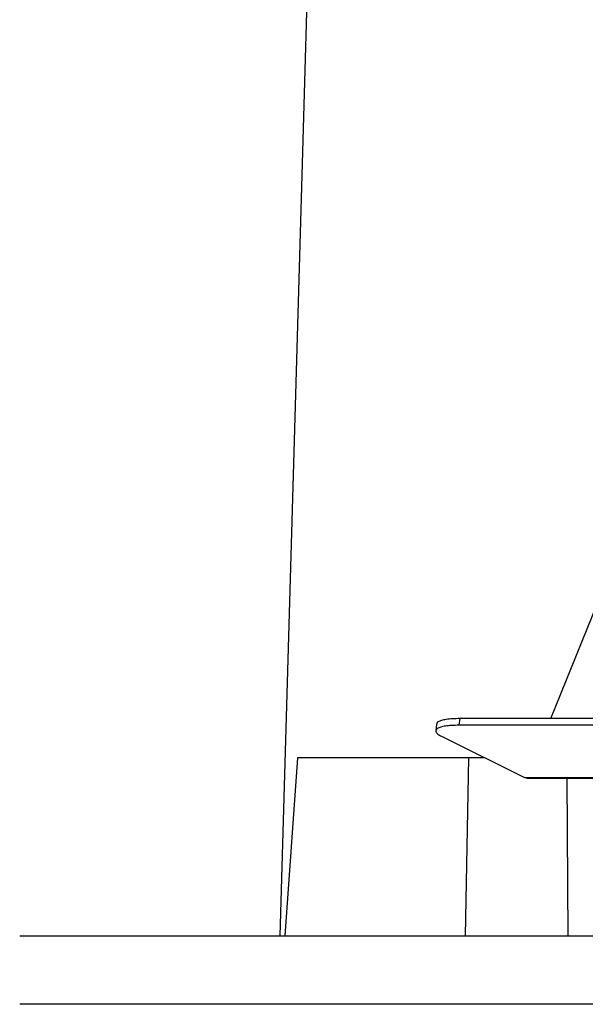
# Model space of a CAD drawing. Header units: millimetres. Extents: x 226 to 954, y 75 to 822.
# Tile 78 of 130: x 521 to 545, y 379 to 422. Entities that reach past the tile are written whole.
import ezdxf

# ---------------------------------------------------------------- set-up
doc = ezdxf.new("R2010")
doc.units = ezdxf.units.MM

msp = doc.modelspace()

# ---------------------------------------------------------------- linework, layer by layer
at = {"color": 7, "linetype": 'Continuous', "lineweight": 25}
for p, q in [((543.881, 391.789), (546.757, 398.893)), ((538.878, 391.544), (538.842, 391.253)), ((539.893, 391.789), (539.857, 391.498)), ((558.043, 391.498), (539.857, 391.498)), ((558.08, 391.789), (539.893, 391.789)), ((539.095, 391.014), (542.729, 389.202)), ((532.779, 390.068), (532.221, 382.268)), ((540.279, 390.068), (532.779, 390.068)), ((540.279, 390.068), (540.129, 382.268)), ((540.992, 390.068), (540.279, 390.068)), ((542.729, 389.202), (564.38, 389.202)), ((542.832, 389.181), (542.729, 389.202)), ((542.831, 389.178), (564.482, 389.178)), ((544.654, 382.268), (544.607, 389.178))]:
    msp.add_line(p, q, dxfattribs=at)
at = {"color": 7, "linetype": 'Continuous', "lineweight": 25, "flags": 128}
msp.add_lwpolyline([(534.125, 455.968), (532.935, 414.584), (532.006, 382.268)], dxfattribs=at)
at = {"color": 7, "linetype": 'Continuous', "lineweight": 25}
for points, knots in [([(539.857, 391.498), (539.747, 391.496), (539.528, 391.492), (539.258, 391.464), (539.046, 391.419), (538.904, 391.358), (538.835, 391.284), (538.844, 391.2), (538.924, 391.109), (539.038, 391.046), (539.095, 391.014)], [0, 0, 0, 0, 0.124999, 0.25, 0.375, 0.5, 0.624999, 0.750001, 0.874999, 1, 1, 1, 1]), ([(539.893, 391.789), (539.783, 391.787), (539.564, 391.783), (539.295, 391.755), (539.082, 391.71), (538.943, 391.649), (538.877, 391.592), (538.885, 391.553), (538.887, 391.543)], [0, 0, 0, 0, 0.186253, 0.37251, 0.558765, 0.745021, 0.931275, 1, 1, 1, 1]), ([(520.6, 382.268), (520.607, 382.268), (520.621, 382.268), (520.733, 382.268), (520.912, 382.268), (521.164, 382.268), (521.487, 382.268), (521.881, 382.268), (522.362, 382.268), (522.937, 382.268), (523.614, 382.268), (524.375, 382.268), (525.218, 382.268), (526.115, 382.268), (527.057, 382.268), (528.033, 382.268), (529.075, 382.268), (530.18, 382.268), (531.347, 382.268), (532.576, 382.268), (533.908, 382.268), (535.349, 382.268), (536.905, 382.268), (538.529, 382.268), (540.218, 382.268), (541.918, 382.268), (543.62, 382.268), (545.316, 382.268), (547.06, 382.268), (548.85, 382.268), (550.685, 382.268), (552.561, 382.268), (554.542, 382.268), (556.63, 382.268), (558.828, 382.268), (561.067, 382.268), (563.345, 382.268), (565.589, 382.268), (567.792, 382.268), (569.95, 382.268), (572.132, 382.268), (574.334, 382.268), (576.556, 382.268), (578.794, 382.268), (581.122, 382.268), (583.539, 382.268), (586.044, 382.268), (588.558, 382.268), (591.077, 382.268), (592.759, 382.268), (593.6, 382.268)], [0, 0, 0, 0, 0.02, 0.04, 0.06, 0.08, 0.1, 0.12, 0.140001, 0.162, 0.184, 0.206, 0.228, 0.25, 0.27, 0.29, 0.31, 0.33, 0.35, 0.37, 0.390001, 0.412, 0.434, 0.456, 0.478, 0.5, 0.52, 0.54, 0.56, 0.58, 0.6, 0.62, 0.640001, 0.662, 0.684, 0.706, 0.728, 0.75, 0.77, 0.79, 0.81, 0.83, 0.85, 0.87, 0.890001, 0.912, 0.934, 0.956, 0.978, 1, 1, 1, 1]), ([(593.6, 379.268), (592.836, 379.268), (591.307, 379.268), (589.016, 379.268), (586.729, 379.268), (584.449, 379.268), (582.178, 379.268), (579.919, 379.268), (577.598, 379.268), (575.22, 379.268), (572.79, 379.268), (570.384, 379.268), (568.006, 379.268), (565.73, 379.268), (563.555, 379.268), (561.479, 379.268), (559.436, 379.268), (557.426, 379.268), (555.451, 379.268), (553.515, 379.268), (551.555, 379.268), (549.577, 379.268), (547.591, 379.268), (545.66, 379.268), (543.786, 379.268), (542.026, 379.268), (540.377, 379.268), (538.833, 379.268), (537.343, 379.268), (535.909, 379.268), (534.532, 379.268), (533.213, 379.268), (531.912, 379.268), (530.637, 379.268), (529.397, 379.268), (528.234, 379.268), (527.149, 379.268), (526.174, 379.268), (525.301, 379.268), (524.524, 379.268), (523.816, 379.268), (523.176, 379.268), (522.605, 379.268), (522.105, 379.268), (521.661, 379.268), (521.282, 379.268), (520.977, 379.268), (520.761, 379.268), (520.625, 379.268), (520.608, 379.268), (520.6, 379.268)], [0, 0, 0, 0, 0.02, 0.04, 0.06, 0.08, 0.1, 0.12, 0.140001, 0.162, 0.184, 0.206, 0.228, 0.25, 0.27, 0.29, 0.31, 0.33, 0.35, 0.37, 0.390001, 0.412, 0.434, 0.456, 0.478, 0.5, 0.52, 0.54, 0.56, 0.58, 0.6, 0.62, 0.640001, 0.662, 0.684, 0.706, 0.728, 0.75, 0.77, 0.79, 0.81, 0.83, 0.85, 0.87, 0.890001, 0.912, 0.934, 0.956, 0.978, 1, 1, 1, 1])]:
    msp.add_open_spline(points, degree=3, knots=knots, dxfattribs=at)

doc.saveas('drawing.dxf')
